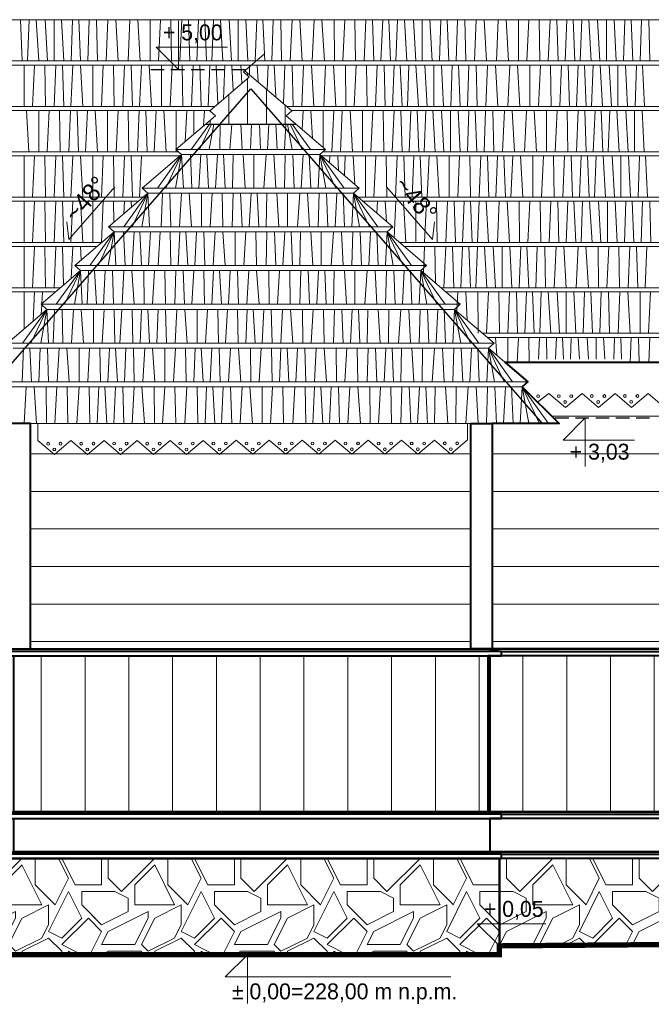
# Model space of a CAD drawing. Header units: centimetres. Extents: x 148485 to 162129, y -6573 to -2118.
# Tile 124 of 167: x 154247 to 154604, y -6251 to -5694. Entities that reach past the tile are written whole.
import ezdxf
from ezdxf.enums import TextEntityAlignment as Align

# ---------------------------------------------------------------- set-up
doc = ezdxf.new("R2010")
doc.units = ezdxf.units.CM
doc.header["$LTSCALE"] = 0.1
doc.linetypes.add('DASHEDX2', pattern=[38.1, 25.4, -12.7])
for name, color, linetype, lineweight in [('A_Opisy', 7, 'Continuous', 18), ('ELEWACJE - dach podziały', 34, 'Continuous', 15), ('ELEWACJE - gzymsy', 231, 'Continuous', 15), ('ELEWACJE - hacz dachówki', 251, 'Continuous', 9), ('ELEWACJE - ściany', 7, 'Continuous', 40), ('PODSTAWOWE - teren', 54, 'Continuous', 50)]:
    doc.layers.add(name, color=color, linetype=linetype, lineweight=lineweight)
for name, color, linetype in [('A_wymiary_zewn', 4, 'Continuous'), ('ozn_graficzne_PROKON', 5, 'Continuous'), ('widoki_przerywana_R&F', 4, 'DASHEDX2')]:
    doc.layers.add(name, color=color, linetype=linetype)
doc.styles.add('CG', font='FL Pismo Techniczne.ttf')
doc.styles.add('TECH', font='flptechn.ttf')
pattern_1 = [(0, (-713.396, 1605.56), (75, 75), [22.5, -52.5]), (0, (-668.396, 1613.06), (75, 75), [18.75, -56.25]), (0, (-672.146, 1616.81), (75, 75), [15, -60]), (0, (-694.646, 1635.56), (75, 75), [11.25, -11.25, 15, -37.5]), (0, (-694.646, 1639.31), (75, 75), [15, -3.75, 18.75, -37.5]), (0, (-728.396, 1654.31), (75, 75), [18.75, -56.25]), (0, (-657.146, 1658.06), (75, 75), [18.75, -56.25]), (90, (-728.396, 1620.56), (-75, 75), [11.25, -63.75]), (90, (-717.146, 1676.81), (-75, 75), [7.5, -67.5]), (90, (-713.396, 1605.56), (-75, 75), [11.25, -63.75]), (90, (-705.896, 1673.06), (-75, 75), [3.75, -71.25]), (90, (-702.146, 1643.06), (-75, 75), [11.25, -63.75]), (90, (-694.646, 1616.81), (-75, 75), [18.75, -56.25]), (90, (-687.146, 1669.31), (-75, 75), [11.25, -63.75]), (90, (-679.646, 1639.31), (-75, 75), [15, -60]), (90, (-675.896, 1639.31), (-75, 75), [15, -60]), (90, (-668.396, 1605.56), (-75, 75), [7.5, -67.5]), (90, (-657.146, 1616.81), (-75, 75), [18.75, -56.25]), (45, (-720.896, 1613.06), (0, 75), [31.8198, -74.246217]), (45, (-713.396, 1616.81), (0, 75), [15.9099, -90.156117]), (45, (-679.646, 1658.06), (0, 75), [21.213203, -84.852815]), (45, (-679.646, 1661.81), (0, 75), [15.9099, -90.156117]), (135, (-705.896, 1654.31), (-75, 2e-14), [5.303325, -100.762692]), (135, (-720.896, 1613.06), (-75, 2e-14), [10.606575, -95.459442]), (135, (-698.396, 1635.56), (-75, 2e-14), [10.606575, -95.459442]), (135, (-679.646, 1654.31), (-75, 2e-14), [10.606575, -95.459442]), (135, (-657.146, 1669.31), (-75, 2e-14), [15.9099, -90.156117]), (135, (-657.146, 1665.56), (-75, 2e-14), [10.606575, -95.459442]), (135, (-660.896, 1673.06), (-75, 2e-14), [10.606575, -95.459442]), (135, (-683.396, 1605.56), (-75, 2e-14), [15.9099, -90.156117]), (26.56505, (-660.896, 1650.562), (75, 3e-08), [8.385, -159.3201]), (26.56505, (-679.646, 1631.812), (75, 3e-08), [8.385, -159.3201]), (26.56505, (-705.896, 1654.312), (75, 3e-08), [16.77, -150.9351]), (26.56505, (-702.146, 1673.062), (75, 3e-08), [16.77, -150.9351]), (26.56505, (-702.146, 1654.312), (75, 3e-08), [16.77, -150.9351]), (26.56505, (-657.146, 1669.312), (75, 3e-08), [16.77, -150.9351]), (26.56505, (-728.396, 1631.812), (75, 3e-08), [25.15575, -142.54935]), (26.56505, (-728.396, 1635.562), (75, 3e-08), [25.15575, -142.54935]), (26.56505, (-728.396, 1665.562), (75, 3e-08), [25.15575, -142.54935]), (63.43495, (-690.896, 1661.812), (4e-09, 75), [8.385, -159.3201]), (63.43495, (-657.146, 1658.062), (4e-09, 75), [8.385, -100.625098, 16.77, -41.925]), (63.43495, (-664.646, 1650.562), (4e-09, 75), [16.77, -150.9351]), (63.43495, (-709.646, 1658.062), (4e-09, 75), [16.77, -150.9351]), (63.43495, (-713.396, 1658.062), (4e-09, 75), [16.77, -150.9351]), (63.43495, (-687.146, 1665.562), (4e-09, 75), [25.15575, -142.54935]), (116.56505, (-705.896, 1646.812), (-3e-08, 75), [8.385, -159.3201]), (116.56505, (-657.146, 1639.312), (-3e-08, 75), [8.385, -159.3201]), (116.56505, (-672.146, 1616.812), (-3e-08, 75), [16.77, -150.9351]), (116.56505, (-675.896, 1620.562), (-3e-08, 75), [16.77, -150.9351]), (116.56505, (-668.396, 1673.062), (-3e-08, 75), [16.77, -150.9351]), (116.56505, (-728.396, 1635.562), (-3e-08, 75), [16.77, -150.9351]), (116.56505, (-690.896, 1605.562), (-3e-08, 75), [25.15575, -142.54935]), (153.43495, (-664.646, 1650.562), (-75, 4e-09), [16.77, -150.9351]), (153.43495, (-660.896, 1646.812), (-75, 4e-09), [16.77, -150.9351]), (153.43495, (-717.146, 1609.312), (-75, 4e-09), [8.385, -159.3201]), (153.43495, (-694.646, 1639.312), (-75, 4e-09), [8.385, -159.3201]), (153.43495, (-679.646, 1661.812), (-75, 4e-09), [8.385, -159.3201])]
pattern_2 = [(90, (-5147.87, 0), (-24.7487373, 2e-15), [])]
pattern_3 = [(360, (-5147.87, 0), (5e-15, 21.2132034), [])]

msp = doc.modelspace()

# ---------------------------------------------------------------- hatches: boundary and pattern name
at = {"layer": 'ELEWACJE - hacz dachówki'}
h = msp.add_hatch(dxfattribs=at)
h.set_pattern_fill('JIS_WOOD', color=256, scale=15, angle=45)
h.set_pattern_definition([(90, (-5147.871, 0), (-10.6066017, 6e-16), [])])
h.paths.add_polyline_path([(154373.882, -5723.26), (154373.01, -5724.004), (154376.222, -5726.871), (154353.962, -5745.871), (154357.174, -5748.738), (154351.685, -5753.423), (154402.649, -5753.423), (154397.16, -5748.738), (154400.372, -5745.871)])
h = msp.add_hatch(dxfattribs=at)
h.set_pattern_fill('JIS_WOOD', color=256, scale=30, angle=315)
h.set_pattern_definition(pattern_3)
h.paths.add_polyline_path([(154513.633, -6049.86), (154758.044, -6049.86), (154758.044, -5925.718), (154856.044, -5925.718), (154856.044, -6049.86), (155143.167, -6049.86), (155143.167, -5904.801), (155133.831, -5912.73), (155124.497, -5904.826), (155115.161, -5912.756), (155105.826, -5904.851), (155096.491, -5912.781), (155087.156, -5904.877), (155077.821, -5912.806), (155068.486, -5904.902), (155059.15, -5912.832), (155049.816, -5904.927), (155040.48, -5912.857), (155031.145, -5904.953), (155021.81, -5912.882), (155012.475, -5904.978), (155003.14, -5912.908), (154993.805, -5905.003), (154984.469, -5912.933), (154975.135, -5905.029), (154965.799, -5912.958), (154956.464, -5905.054), (154947.129, -5912.984), (154937.794, -5905.079), (154928.459, -5913.009), (154919.124, -5905.105), (154909.789, -5913.034), (154900.454, -5905.13), (154891.118, -5913.06), (154881.784, -5905.155), (154872.448, -5913.085), (154863.113, -5905.18), (154853.778, -5913.11), (154844.443, -5905.206), (154835.108, -5913.136), (154825.773, -5905.231), (154816.437, -5913.161), (154807.103, -5905.256), (154797.767, -5913.186), (154788.432, -5905.282), (154779.097, -5913.211), (154769.762, -5905.307), (154760.427, -5913.237), (154751.092, -5905.332), (154741.757, -5913.262), (154732.422, -5905.358), (154723.086, -5913.287), (154713.752, -5905.383), (154704.416, -5913.313), (154695.081, -5905.408), (154685.746, -5913.338), (154676.411, -5905.434), (154667.076, -5913.363), (154657.741, -5905.459), (154648.405, -5913.389), (154639.071, -5905.484), (154629.735, -5913.414), (154620.4, -5905.51), (154611.065, -5913.439), (154601.73, -5905.535), (154592.395, -5913.465), (154583.06, -5905.56), (154573.724, -5913.49), (154564.39, -5905.586), (154555.054, -5913.515), (154545.719, -5905.611), (154539.251, -5910.467), (154551.474, -5922.56), (154513.633, -5922.56)])
h = msp.add_hatch(dxfattribs=at)
h.set_pattern_fill('JIS_WOOD', color=256, scale=30, angle=315)
h.set_pattern_definition(pattern_3)
h.paths.add_polyline_path([(154252.7, -5922.56), (154252.7, -6049.86), (154501.633, -6049.86), (154501.633, -5922.56)])
h = msp.add_hatch(dxfattribs=at)
h.set_pattern_fill('JIS_WOOD', color=256, scale=35, angle=45)
h.set_pattern_definition(pattern_2)
h.paths.add_polyline_path([(154511.133, -6053.68), (154243.2, -6053.68), (154243.2, -6141.86), (154511.133, -6141.86)])
h = msp.add_hatch(dxfattribs=at)
h.set_pattern_fill('JIS_WOOD', color=256, scale=35, angle=45)
h.set_pattern_definition(pattern_2)
h.paths.add_polyline_path([(155152.667, -6141.86), (155152.667, -6053.68), (154856.044, -6053.68), (154856.044, -6055.403), (154758.044, -6055.403), (154758.044, -6053.68), (154518.839, -6053.68), (154512.2, -6053.68), (154512.2, -6141.86)])
at = {"layer": 'ELEWACJE - hacz dachówki', "transparency": 33554687}
h = msp.add_hatch(dxfattribs=at)
h.set_pattern_fill('GRAVEL', color=256, scale=75, pattern_type=2)
h.set_pattern_definition(pattern_1)
h.paths.add_polyline_path([(154237.7, -6222.56), (154517.7, -6222.56), (154517.7, -6168.219), (154237.7, -6168.219)])
h = msp.add_hatch(dxfattribs=at)
h.set_pattern_fill('GRAVEL', color=256, scale=75, pattern_type=2)
h.set_pattern_definition(pattern_1)
h.paths.add_polyline_path([(154517.7, -6217.56), (155158.167, -6212.56), (155158.167, -6168.219), (154517.7, -6168.219)])

# ---------------------------------------------------------------- linework, layer by layer
at = {"layer": 'A_Opisy'}
for points in [[(154336.298, -5695.02), (154336.298, -5722.52), (154323.798, -5710.02), (154364.074, -5710.02)], [(154566.236, -5946.861), (154566.236, -5919.361), (154553.736, -5931.861), (154594.012, -5931.861)], [(154517.7, -6190.06), (154517.7, -6217.56), (154505.2, -6205.06), (154543.945, -6205.06)], [(154375.309, -6250.06), (154375.309, -6222.56), (154362.809, -6235.06), (154490.309, -6235.06)]]:
    msp.add_lwpolyline(points, dxfattribs=at)
at = {"layer": 'A_wymiary_zewn'}
msp.add_line((154351.685, -5753.423), (154402.649, -5753.423), dxfattribs=at)
at = {"layer": 'Defpoints'}
msp.add_lwpolyline([(154212.436, -5922.56), (154377.167, -5733.451), (154541.931, -5922.56)], dxfattribs=at)
at = {"layer": 'ELEWACJE - dach podziały'}
for points in [[(154384.773, -5713.964), (154384.773, -5713.964), (154373.01, -5724.004), (154376.222, -5726.871), (154376.222, -5726.871), (154353.962, -5745.871), (154357.174, -5748.738), (154357.174, -5748.738), (154334.914, -5767.739), (154338.126, -5770.605), (154315.866, -5789.606), (154319.078, -5792.472), (154296.818, -5811.473), (154300.03, -5814.339), (154277.77, -5833.34), (154280.982, -5836.206), (154258.721, -5855.207), (154261.933, -5858.073), (154239.673, -5877.074)], [(154205.667, -5717.795), (155142.973, -5717.795)], [(154202.86, -5922.56), (154551.474, -5922.56), (154530.497, -5901.807), (154533.71, -5898.941), (154511.449, -5879.94), (154514.661, -5877.074), (154492.401, -5858.073), (154495.613, -5855.207), (154473.353, -5836.206), (154476.565, -5833.34), (154454.305, -5814.339), (154457.517, -5811.473), (154435.257, -5792.472), (154438.469, -5789.606), (154416.209, -5770.605), (154419.421, -5767.739), (154397.16, -5748.738), (154397.16, -5748.738), (154400.372, -5745.871), (154373.882, -5723.26)], [(154205.667, -5743.404), (154356.853, -5743.404)], [(154397.481, -5743.404), (155152.419, -5743.404)], [(154205.667, -5769.054), (154336.388, -5769.054)], [(154334.914, -5767.739), (154419.421, -5767.739)], [(154417.946, -5769.054), (155158.747, -5769.054)], [(154205.667, -5794.664), (154316.509, -5794.664)], [(154315.866, -5789.606), (154438.469, -5789.606)], [(154437.825, -5794.664), (155171.287, -5794.664)], [(154296.818, -5811.473), (154457.517, -5811.473)], [(154205.667, -5820.319), (154293.024, -5820.319)], [(154461.31, -5820.319), (155184.984, -5820.319)], [(154277.77, -5833.34), (154476.565, -5833.34)], [(154205.667, -5845.929), (154269.591, -5845.929)], [(154484.744, -5845.929), (155197.211, -5845.929)], [(154258.721, -5855.207), (154495.613, -5855.207)], [(154508.229, -5871.583), (155208.335, -5871.583)], [(154239.673, -5877.074), (154514.661, -5877.074)], [(154520.963, -5888.06), (155214.467, -5888.06)], [(154220.625, -5898.941), (154533.71, -5898.941)]]:
    msp.add_lwpolyline(points, dxfattribs=at)
at = {"layer": 'ELEWACJE - gzymsy'}
msp.add_lwpolyline([(154611.065, -5913.439), (154601.73, -5905.535), (154592.395, -5913.465), (154583.06, -5905.56), (154573.724, -5913.49), (154564.39, -5905.586), (154555.054, -5913.515), (154545.719, -5905.611), (154539.251, -5910.467), (154530.497, -5901.807), (154533.71, -5898.941), (154520.963, -5888.06), (155143.167, -5888.06)], dxfattribs=at)
msp.add_lwpolyline([(154499.633, -5922.56), (154256.92, -5922.56), (154256.92, -5932.177), (154256.92, -5932.177), (154266.255, -5940.082), (154275.59, -5932.152), (154284.925, -5940.056), (154294.261, -5932.127), (154303.595, -5940.031), (154312.931, -5932.101), (154322.266, -5940.006), (154331.601, -5932.076), (154340.936, -5939.98), (154350.271, -5932.051), (154359.606, -5939.955), (154368.941, -5932.025), (154378.276, -5939.93), (154387.612, -5932), (154396.946, -5939.904), (154406.282, -5931.975), (154415.617, -5939.879), (154424.952, -5931.949), (154434.287, -5939.854), (154443.622, -5931.924), (154452.957, -5939.828), (154462.293, -5931.899), (154471.627, -5939.803), (154480.963, -5931.873), (154490.298, -5939.778), (154499.633, -5931.848)], close=True, dxfattribs=at)
for centre in [(154539.658, -5907.081), (154551.292, -5907.055), (154554.81, -5910.393), (154558.328, -5907.056), (154569.962, -5907.03), (154573.48, -5910.367), (154576.998, -5907.03), (154588.633, -5907.005), (154592.151, -5910.342), (154595.669, -5907.005), (154262.648, -5933.948), (154269.684, -5933.948), (154281.318, -5933.923), (154288.354, -5933.923), (154299.989, -5933.897), (154307.025, -5933.898), (154318.681, -5933.898), (154325.717, -5933.898), (154337.351, -5933.873), (154344.387, -5933.873), (154356.044, -5933.874), (154363.08, -5933.874), (154374.714, -5933.848), (154381.75, -5933.849), (154393.384, -5933.823), (154400.42, -5933.823), (154412.077, -5933.824), (154419.113, -5933.824), (154430.747, -5933.799), (154437.783, -5933.799), (154449.439, -5933.799), (154456.475, -5933.8), (154468.11, -5933.774), (154475.146, -5933.774), (154486.78, -5933.749), (154493.816, -5933.749), (154266.166, -5937.285), (154284.836, -5937.26), (154284.836, -5937.26), (154303.507, -5937.235), (154303.507, -5937.235), (154322.199, -5937.236), (154340.869, -5937.21), (154340.869, -5937.21), (154359.562, -5937.211), (154378.232, -5937.186), (154378.232, -5937.186), (154396.902, -5937.16), (154396.902, -5937.16), (154415.595, -5937.161), (154434.265, -5937.136), (154434.265, -5937.136), (154452.957, -5937.137), (154471.627, -5937.111), (154471.627, -5937.111), (154490.298, -5937.086), (154490.298, -5937.086)]:
    msp.add_circle(centre, 0.783, dxfattribs=at)
at = {"layer": 'ELEWACJE - hacz dachówki'}
for p, q in [((154248.046, -5717.795), (154247.083, -5694.466)), ((154251.106, -5717.795), (154251.98, -5694.466)), ((154257.325, -5717.795), (154255.942, -5694.466)), ((154262.306, -5717.795), (154260.995, -5694.466)), ((154265.991, -5717.795), (154265.991, -5694.466)), ((154271.469, -5717.795), (154270.304, -5694.466)), ((154275.647, -5717.795), (154276.448, -5694.466)), ((154280.97, -5717.795), (154279.951, -5694.466)), ((154285.848, -5694.466), (154285.021, -5717.795)), ((154290.014, -5694.466), (154290.564, -5717.795)), ((154296.451, -5694.466), (154295.423, -5717.795)), ((154300.889, -5694.466), (154302.234, -5717.795)), ((154308.91, -5694.466), (154307.882, -5717.795)), ((154313.348, -5694.466), (154314.693, -5717.795)), ((154320.255, -5694.466), (154320.341, -5717.795)), ((154326.227, -5694.466), (154325.113, -5717.795)), ((154332.011, -5694.466), (154332.378, -5717.795)), ((154337.188, -5717.795), (154338.151, -5694.466)), ((154342.674, -5717.795), (154341.994, -5694.466)), ((154346.707, -5717.795), (154347.67, -5694.466)), ((154352.118, -5717.795), (154351.155, -5694.466)), ((154355.178, -5717.795), (154356.052, -5694.466)), ((154361.397, -5717.795), (154360.014, -5694.466)), ((154366.378, -5717.795), (154365.067, -5694.466)), ((154370.063, -5717.795), (154370.063, -5694.466)), ((154375.541, -5717.795), (154374.376, -5694.466)), ((154379.72, -5717.795), (154380.52, -5694.466)), ((154385.042, -5717.795), (154384.023, -5694.466)), ((154389.92, -5694.466), (154389.094, -5717.795)), ((154394.086, -5694.466), (154394.637, -5717.795)), ((154400.523, -5694.466), (154399.495, -5717.795)), ((154404.961, -5694.466), (154406.306, -5717.795)), ((154412.982, -5694.466), (154411.954, -5717.795)), ((154417.42, -5694.466), (154418.765, -5717.795)), ((154424.327, -5694.466), (154424.413, -5717.795)), ((154430.3, -5694.466), (154429.185, -5717.795)), ((154436.083, -5694.466), (154436.45, -5717.795)), ((154441.26, -5717.795), (154442.223, -5694.466)), ((154446.746, -5717.795), (154446.066, -5694.466)), ((154450.779, -5717.795), (154451.742, -5694.466)), ((154456.19, -5717.795), (154455.228, -5694.466)), ((154459.25, -5717.795), (154460.124, -5694.466)), ((154465.469, -5717.795), (154464.086, -5694.466)), ((154470.45, -5717.795), (154469.139, -5694.466)), ((154474.135, -5717.795), (154474.135, -5694.466)), ((154479.613, -5717.795), (154478.448, -5694.466)), ((154483.792, -5717.795), (154484.593, -5694.466)), ((154489.115, -5717.795), (154488.095, -5694.466)), ((154493.992, -5694.466), (154493.166, -5717.795)), ((154498.159, -5694.466), (154498.709, -5717.795)), ((154504.595, -5694.466), (154503.567, -5717.795)), ((154509.033, -5694.466), (154510.378, -5717.795)), ((154517.054, -5694.466), (154516.026, -5717.795)), ((154521.492, -5694.466), (154522.837, -5717.795)), ((154528.399, -5694.466), (154528.485, -5717.795)), ((154534.372, -5694.466), (154533.257, -5717.795)), ((154540.156, -5694.466), (154540.522, -5717.795)), ((154545.332, -5717.795), (154546.295, -5694.466)), ((154550.818, -5717.795), (154550.138, -5694.466)), ((154554.851, -5717.795), (154555.814, -5694.466)), ((154560.263, -5717.795), (154559.3, -5694.466)), ((154563.323, -5717.795), (154564.196, -5694.466)), ((154569.541, -5717.795), (154568.158, -5694.466)), ((154574.522, -5717.795), (154573.212, -5694.466)), ((154578.208, -5717.795), (154578.208, -5694.466)), ((154583.685, -5717.795), (154582.52, -5694.466)), ((154587.864, -5717.795), (154588.665, -5694.466)), ((154593.187, -5717.795), (154592.168, -5694.466)), ((154598.064, -5694.466), (154597.238, -5717.795)), ((154602.231, -5694.466), (154602.781, -5717.795)), ((154249.068, -5720.074), (154249.155, -5743.404)), ((154255.041, -5720.074), (154253.926, -5743.404)), ((154260.825, -5720.074), (154261.192, -5743.404)), ((154266.002, -5743.404), (154266.965, -5720.074)), ((154271.488, -5743.404), (154270.808, -5720.074)), ((154276.548, -5720.074), (154275.52, -5743.404)), ((154280.986, -5720.074), (154282.331, -5743.404)), ((154287.893, -5720.074), (154287.979, -5743.404)), ((154293.866, -5720.074), (154292.751, -5743.404)), ((154299.65, -5720.074), (154300.016, -5743.404)), ((154304.826, -5743.404), (154305.789, -5720.074)), ((154310.312, -5743.404), (154309.632, -5720.074)), ((154315.373, -5720.074), (154314.345, -5743.404)), ((154319.811, -5720.074), (154321.156, -5743.404)), ((154326.718, -5720.074), (154326.804, -5743.404)), ((154332.69, -5720.074), (154331.575, -5743.404)), ((154338.474, -5720.074), (154338.841, -5743.404)), ((154343.651, -5743.404), (154344.614, -5720.074)), ((154349.137, -5743.404), (154348.457, -5720.074)), ((154353.169, -5743.404), (154354.133, -5720.074)), ((154358.522, -5741.979), (154357.618, -5720.074)), ((154361.799, -5739.182), (154362.515, -5720.074)), ((154367.33, -5734.461), (154366.477, -5720.074)), ((154372.109, -5730.382), (154371.53, -5720.074)), ((154376.526, -5725.517), (154376.526, -5720.074)), ((154381.315, -5729.605), (154380.839, -5720.074)), ((154386.504, -5734.034), (154386.983, -5720.074)), ((154391.274, -5738.105), (154390.486, -5720.074)), ((154396.383, -5720.074), (154395.613, -5741.809)), ((154400.549, -5720.074), (154401.1, -5743.404)), ((154406.986, -5720.074), (154405.958, -5743.404)), ((154411.424, -5720.074), (154412.769, -5743.404)), ((154419.445, -5720.074), (154418.417, -5743.404)), ((154423.883, -5720.074), (154425.228, -5743.404)), ((154430.79, -5720.074), (154430.876, -5743.404)), ((154436.763, -5720.074), (154435.648, -5743.404)), ((154442.546, -5720.074), (154442.913, -5743.404)), ((154447.723, -5743.404), (154448.686, -5720.074)), ((154453.209, -5743.404), (154452.529, -5720.074)), ((154457.242, -5743.404), (154458.205, -5720.074)), ((154462.653, -5743.404), (154461.691, -5720.074)), ((154465.713, -5743.404), (154466.587, -5720.074)), ((154471.932, -5743.404), (154470.549, -5720.074)), ((154476.913, -5743.404), (154475.602, -5720.074)), ((154480.598, -5743.404), (154480.598, -5720.074)), ((154486.076, -5743.404), (154484.911, -5720.074)), ((154490.255, -5743.404), (154491.056, -5720.074)), ((154495.578, -5743.404), (154494.558, -5720.074)), ((154500.455, -5720.074), (154499.629, -5743.404)), ((154504.622, -5720.074), (154505.172, -5743.404)), ((154511.058, -5720.074), (154510.03, -5743.404)), ((154515.496, -5720.074), (154516.841, -5743.404)), ((154523.517, -5720.074), (154522.489, -5743.404)), ((154527.955, -5720.074), (154529.3, -5743.404)), ((154534.862, -5720.074), (154534.948, -5743.404)), ((154540.835, -5720.074), (154539.72, -5743.404)), ((154546.619, -5720.074), (154546.985, -5743.404)), ((154551.795, -5743.404), (154552.758, -5720.074)), ((154557.281, -5743.404), (154556.601, -5720.074)), ((154561.314, -5743.404), (154562.277, -5720.074)), ((154566.726, -5743.404), (154565.763, -5720.074)), ((154569.785, -5743.404), (154570.659, -5720.074)), ((154576.004, -5743.404), (154574.621, -5720.074)), ((154580.985, -5743.404), (154579.674, -5720.074)), ((154584.67, -5743.404), (154584.67, -5720.074)), ((154590.148, -5743.404), (154588.983, -5720.074)), ((154594.327, -5743.404), (154595.128, -5720.074)), ((154599.65, -5743.404), (154598.63, -5720.074)), ((154250.455, -5745.683), (154251.8, -5769.012)), ((154257.362, -5745.683), (154257.448, -5769.012)), ((154263.335, -5745.683), (154262.22, -5769.012)), ((154269.119, -5745.683), (154269.485, -5769.012)), ((154274.295, -5769.012), (154275.258, -5745.683)), ((154279.781, -5769.012), (154279.101, -5745.683)), ((154284.842, -5745.683), (154283.814, -5769.012)), ((154289.28, -5745.683), (154290.625, -5769.012)), ((154296.187, -5745.683), (154296.273, -5769.012)), ((154302.159, -5745.683), (154301.044, -5769.012)), ((154307.943, -5745.683), (154308.31, -5769.012)), ((154313.12, -5769.012), (154314.083, -5745.683)), ((154318.606, -5769.012), (154317.926, -5745.683)), ((154323.666, -5745.683), (154322.638, -5769.012)), ((154328.104, -5745.683), (154329.449, -5769.012)), ((154335.011, -5745.683), (154335.097, -5769.012)), ((154340.984, -5745.683), (154340.143, -5763.275)), ((154345.006, -5745.683), (154345.055, -5759.082)), ((154350.979, -5745.683), (154350.563, -5754.381)), ((154406.737, -5745.725), (154406.262, -5756.507)), ((154411.175, -5745.725), (154412.083, -5761.475)), ((154418.082, -5745.725), (154418.159, -5766.662)), ((154424.055, -5745.725), (154422.94, -5769.054)), ((154428.89, -5745.725), (154427.862, -5769.054)), ((154433.328, -5745.725), (154434.673, -5769.054)), ((154440.235, -5745.725), (154440.321, -5769.054)), ((154446.207, -5745.725), (154445.093, -5769.054)), ((154451.991, -5745.725), (154452.358, -5769.054)), ((154457.168, -5769.054), (154458.131, -5745.725)), ((154462.654, -5769.054), (154461.974, -5745.725)), ((154466.687, -5769.054), (154467.65, -5745.725)), ((154472.098, -5769.054), (154471.136, -5745.725)), ((154475.158, -5769.054), (154476.032, -5745.725)), ((154481.377, -5769.054), (154479.994, -5745.725)), ((154486.358, -5769.054), (154485.047, -5745.725)), ((154490.043, -5769.054), (154490.043, -5745.725)), ((154495.521, -5769.054), (154494.356, -5745.725)), ((154499.7, -5769.054), (154500.5, -5745.725)), ((154505.022, -5769.054), (154504.003, -5745.725)), ((154509.9, -5745.725), (154509.074, -5769.054)), ((154514.066, -5745.725), (154514.617, -5769.054)), ((154520.503, -5745.725), (154519.475, -5769.054)), ((154524.941, -5745.725), (154526.286, -5769.054)), ((154532.962, -5745.725), (154531.934, -5769.054)), ((154537.4, -5745.725), (154538.745, -5769.054)), ((154544.307, -5745.725), (154544.393, -5769.054)), ((154550.28, -5745.725), (154549.165, -5769.054)), ((154556.063, -5745.725), (154556.43, -5769.054)), ((154561.24, -5769.054), (154562.203, -5745.725)), ((154566.726, -5769.054), (154566.046, -5745.725)), ((154570.759, -5769.054), (154571.722, -5745.725)), ((154576.171, -5769.054), (154575.208, -5745.725)), ((154579.23, -5769.054), (154580.104, -5745.725)), ((154585.449, -5769.054), (154584.066, -5745.725)), ((154590.43, -5769.054), (154589.119, -5745.725)), ((154594.115, -5769.054), (154594.115, -5745.725)), ((154599.593, -5769.054), (154598.428, -5745.725)), ((154359.859, -5753.423), (154359.794, -5767.739)), ((154366.456, -5753.423), (154365.443, -5767.739)), ((154371.479, -5753.423), (154372.253, -5767.739)), ((154377.526, -5753.423), (154377.112, -5767.739)), ((154382.033, -5753.423), (154382.655, -5767.739)), ((154386.706, -5767.739), (154387.474, -5753.423)), ((154392.029, -5767.739), (154391.426, -5753.423)), ((154396.208, -5767.739), (154396.925, -5753.423)), ((154249.068, -5771.334), (154249.155, -5794.663)), ((154255.041, -5771.334), (154253.926, -5794.663)), ((154260.825, -5771.334), (154261.192, -5794.663)), ((154266.002, -5794.663), (154266.965, -5771.334)), ((154271.488, -5794.663), (154270.808, -5771.334)), ((154276.548, -5771.334), (154275.52, -5794.663)), ((154280.986, -5771.334), (154282.331, -5794.663)), ((154287.893, -5771.334), (154287.979, -5794.663)), ((154293.866, -5771.334), (154292.751, -5794.663)), ((154299.65, -5771.334), (154300.016, -5794.663)), ((154304.826, -5794.663), (154305.789, -5771.334)), ((154310.312, -5794.663), (154309.632, -5771.334)), ((154315.373, -5771.334), (154314.345, -5794.663)), ((154339.079, -5789.606), (154338.126, -5770.605)), ((154343.053, -5770.605), (154343.879, -5789.606)), ((154347.93, -5789.606), (154348.949, -5770.605)), ((154352.426, -5770.605), (154353.253, -5789.606)), ((154357.304, -5789.606), (154358.323, -5770.605)), ((154362.627, -5789.606), (154361.826, -5770.605)), ((154367.172, -5770.605), (154366.805, -5789.606)), ((154372.956, -5770.605), (154374.071, -5789.606)), ((154378.929, -5770.605), (154378.843, -5789.606)), ((154385.836, -5770.605), (154384.491, -5789.606)), ((154390.274, -5770.605), (154391.301, -5789.606)), ((154396.71, -5770.605), (154396.16, -5789.606)), ((154400.877, -5770.605), (154401.703, -5789.606)), ((154405.754, -5789.606), (154406.773, -5770.605)), ((154411.077, -5789.606), (154410.276, -5770.605)), ((154415.256, -5789.606), (154416.209, -5770.605)), ((154418.167, -5768.857), (154418.168, -5769.054)), ((154421.924, -5771.467), (154421.754, -5775.338)), ((154426.362, -5771.467), (154426.836, -5779.676)), ((154430.618, -5771.467), (154430.132, -5782.49)), ((154435.056, -5771.467), (154435.979, -5787.481)), ((154441.963, -5771.467), (154442.049, -5794.796)), ((154447.936, -5771.467), (154446.821, -5794.796)), ((154453.72, -5771.467), (154454.086, -5794.796)), ((154458.896, -5794.796), (154459.859, -5771.467)), ((154464.382, -5794.796), (154463.702, -5771.467)), ((154468.415, -5794.796), (154469.378, -5771.467)), ((154473.827, -5794.796), (154472.864, -5771.467)), ((154477.916, -5771.423), (154476.888, -5794.752)), ((154482.354, -5771.423), (154483.699, -5794.752)), ((154489.261, -5771.423), (154489.347, -5794.752)), ((154495.234, -5771.423), (154494.119, -5794.752)), ((154501.017, -5771.423), (154501.384, -5794.752)), ((154506.194, -5794.752), (154507.157, -5771.423)), ((154511.68, -5794.752), (154511, -5771.423)), ((154515.713, -5794.752), (154516.676, -5771.423)), ((154521.125, -5794.752), (154520.162, -5771.423)), ((154525.214, -5771.379), (154524.186, -5794.708)), ((154529.652, -5771.379), (154530.997, -5794.708)), ((154536.559, -5771.379), (154536.645, -5794.708)), ((154542.532, -5771.379), (154541.417, -5794.708)), ((154548.315, -5771.379), (154548.682, -5794.708)), ((154553.492, -5794.708), (154554.455, -5771.379)), ((154558.978, -5794.708), (154558.298, -5771.379)), ((154563.011, -5794.708), (154563.974, -5771.379)), ((154568.422, -5794.708), (154567.46, -5771.379)), ((154571.482, -5794.708), (154572.356, -5771.379)), ((154577.701, -5794.708), (154576.318, -5771.379)), ((154582.682, -5794.708), (154581.371, -5771.379)), ((154586.367, -5794.708), (154586.367, -5771.379)), ((154591.845, -5794.708), (154590.68, -5771.379)), ((154596.024, -5794.708), (154596.825, -5771.379)), ((154601.347, -5794.708), (154600.327, -5771.379)), ((154320.03, -5811.473), (154319.078, -5792.472)), ((154327.376, -5792.472), (154326.55, -5811.473)), ((154331.542, -5792.472), (154332.093, -5811.473)), ((154337.979, -5792.472), (154336.951, -5811.473)), ((154342.417, -5792.472), (154343.762, -5811.473)), ((154349.324, -5792.472), (154349.41, -5811.473)), ((154355.297, -5792.472), (154354.182, -5811.473)), ((154361.081, -5792.472), (154361.447, -5811.473)), ((154367.308, -5792.472), (154366.758, -5811.473)), ((154371.475, -5792.472), (154372.301, -5811.473)), ((154376.352, -5811.473), (154377.371, -5792.472)), ((154381.675, -5811.473), (154380.874, -5792.472)), ((154386.22, -5792.472), (154385.854, -5811.473)), ((154392.004, -5792.472), (154393.119, -5811.473)), ((154397.977, -5792.472), (154397.891, -5811.473)), ((154404.884, -5792.472), (154403.539, -5811.473)), ((154409.322, -5792.472), (154410.35, -5811.473)), ((154415.758, -5792.472), (154415.208, -5811.473)), ((154419.925, -5792.472), (154420.751, -5811.473)), ((154424.802, -5811.473), (154425.822, -5792.472)), ((154430.125, -5811.473), (154429.324, -5792.472)), ((154434.304, -5811.473), (154435.257, -5792.472)), ((154249.068, -5796.944), (154249.155, -5820.273)), ((154255.041, -5796.944), (154253.926, -5820.273)), ((154260.825, -5796.944), (154261.192, -5820.273)), ((154266.002, -5820.273), (154266.965, -5796.944)), ((154271.488, -5820.273), (154270.808, -5796.944)), ((154276.548, -5796.944), (154275.52, -5820.273)), ((154280.986, -5796.944), (154282.331, -5820.273)), ((154287.893, -5796.944), (154287.979, -5820.273)), ((154293.866, -5796.944), (154292.751, -5820.273)), ((154299.65, -5796.944), (154299.837, -5808.895)), ((154305.495, -5804.066), (154305.789, -5796.944)), ((154309.735, -5800.447), (154309.632, -5796.944)), ((154448.789, -5796.99), (154448.49, -5803.768)), ((154453.227, -5796.99), (154453.883, -5808.371)), ((154459.093, -5796.99), (154458.183, -5817.649)), ((154463.531, -5796.99), (154464.876, -5820.319)), ((154470.438, -5796.99), (154470.524, -5820.319)), ((154476.41, -5796.99), (154475.295, -5820.319)), ((154482.194, -5796.99), (154482.561, -5820.319)), ((154487.371, -5820.319), (154488.334, -5796.99)), ((154492.857, -5820.319), (154492.177, -5796.99)), ((154496.89, -5820.319), (154497.853, -5796.99)), ((154502.301, -5820.319), (154501.338, -5796.99)), ((154505.361, -5820.319), (154506.235, -5796.99)), ((154511.58, -5820.319), (154510.197, -5796.99)), ((154517.588, -5796.99), (154516.561, -5820.319)), ((154522.027, -5796.99), (154523.371, -5820.319)), ((154528.933, -5796.99), (154529.02, -5820.319)), ((154534.906, -5796.99), (154533.791, -5820.319)), ((154540.69, -5796.99), (154541.057, -5820.319)), ((154545.866, -5820.319), (154546.83, -5796.99)), ((154551.353, -5820.319), (154550.673, -5796.99)), ((154555.385, -5820.319), (154556.348, -5796.99)), ((154560.797, -5820.319), (154559.834, -5796.99)), ((154563.857, -5820.319), (154564.731, -5796.99)), ((154570.076, -5820.319), (154568.693, -5796.99)), ((154575.056, -5820.319), (154573.746, -5796.99)), ((154578.742, -5820.319), (154578.742, -5796.99)), ((154584.219, -5820.319), (154583.055, -5796.99)), ((154588.398, -5820.319), (154589.199, -5796.99)), ((154593.721, -5820.319), (154592.702, -5796.99)), ((154598.598, -5796.99), (154597.772, -5820.319)), ((154602.765, -5796.99), (154603.315, -5820.319)), ((154300.982, -5833.34), (154300.03, -5814.339)), ((154305.306, -5814.339), (154306.132, -5833.34)), ((154310.183, -5833.34), (154311.203, -5814.339)), ((154314.579, -5814.339), (154315.406, -5833.34)), ((154319.457, -5833.34), (154320.476, -5814.339)), ((154325.894, -5814.339), (154324.78, -5833.34)), ((154331.678, -5814.339), (154332.045, -5833.34)), ((154336.224, -5833.34), (154337.025, -5814.339)), ((154341.547, -5833.34), (154340.527, -5814.339)), ((154346.424, -5814.339), (154345.598, -5833.34)), ((154350.591, -5814.339), (154351.141, -5833.34)), ((154357.027, -5814.339), (154355.999, -5833.34)), ((154361.465, -5814.339), (154362.81, -5833.34)), ((154368.372, -5814.339), (154368.458, -5833.34)), ((154374.345, -5814.339), (154373.23, -5833.34)), ((154380.129, -5814.339), (154380.495, -5833.34)), ((154386.356, -5814.339), (154385.806, -5833.34)), ((154390.523, -5814.339), (154391.349, -5833.34)), ((154395.4, -5833.34), (154396.419, -5814.339)), ((154400.723, -5833.34), (154399.922, -5814.339)), ((154405.268, -5814.339), (154404.902, -5833.34)), ((154411.052, -5814.339), (154412.167, -5833.34)), ((154417.025, -5814.339), (154416.939, -5833.34)), ((154423.932, -5814.339), (154422.587, -5833.34)), ((154428.37, -5814.339), (154429.398, -5833.34)), ((154434.807, -5814.339), (154434.256, -5833.34)), ((154438.973, -5814.339), (154439.799, -5833.34)), ((154443.851, -5833.34), (154444.87, -5814.339)), ((154449.173, -5833.34), (154448.373, -5814.339)), ((154453.352, -5833.34), (154454.305, -5814.339)), ((154249.068, -5822.598), (154249.155, -5845.927)), ((154255.041, -5822.598), (154253.926, -5845.927)), ((154260.825, -5822.598), (154261.192, -5845.927)), ((154266.002, -5845.927), (154266.965, -5822.598)), ((154271.442, -5844.349), (154270.808, -5822.598)), ((154276.548, -5822.598), (154275.752, -5840.67)), ((154280.986, -5822.598), (154281.425, -5830.219)), ((154475.421, -5822.6), (154474.715, -5837.369)), ((154481.205, -5822.6), (154481.529, -5843.185)), ((154486.382, -5845.929), (154487.345, -5822.6)), ((154491.868, -5845.929), (154491.188, -5822.6)), ((154495.9, -5845.929), (154496.863, -5822.6)), ((154501.312, -5845.929), (154500.349, -5822.6)), ((154504.372, -5845.929), (154505.246, -5822.6)), ((154510.591, -5845.929), (154509.208, -5822.6)), ((154515.572, -5845.929), (154514.261, -5822.6)), ((154519.257, -5845.929), (154519.257, -5822.6)), ((154524.734, -5845.929), (154523.57, -5822.6)), ((154528.913, -5845.929), (154529.714, -5822.6)), ((154534.236, -5845.929), (154533.217, -5822.6)), ((154539.114, -5822.6), (154538.287, -5845.929)), ((154543.28, -5822.6), (154543.83, -5845.929)), ((154549.717, -5822.6), (154548.689, -5845.929)), ((154554.155, -5822.6), (154555.5, -5845.929)), ((154562.176, -5822.6), (154561.148, -5845.929)), ((154566.614, -5822.6), (154567.959, -5845.929)), ((154573.521, -5822.6), (154573.607, -5845.929)), ((154579.493, -5822.6), (154578.378, -5845.929)), ((154585.277, -5822.6), (154585.644, -5845.929)), ((154590.454, -5845.929), (154591.417, -5822.6)), ((154595.94, -5845.929), (154595.26, -5822.6)), ((154599.973, -5845.929), (154600.936, -5822.6)), ((154281.934, -5855.207), (154280.982, -5836.206)), ((154284.651, -5855.207), (154285.452, -5836.206)), ((154289.974, -5855.207), (154288.955, -5836.206)), ((154294.852, -5836.206), (154294.025, -5855.207)), ((154299.018, -5836.206), (154299.568, -5855.207)), ((154305.455, -5836.206), (154304.427, -5855.207)), ((154309.893, -5836.206), (154311.238, -5855.207)), ((154316.8, -5836.206), (154316.886, -5855.207)), ((154322.773, -5836.206), (154321.658, -5855.207)), ((154328.556, -5836.206), (154328.923, -5855.207)), ((154334.784, -5836.206), (154334.233, -5855.207)), ((154338.95, -5836.206), (154339.777, -5855.207)), ((154344.943, -5836.206), (154343.828, -5855.207)), ((154350.726, -5836.206), (154351.093, -5855.207)), ((154355.272, -5855.207), (154356.073, -5836.206)), ((154360.595, -5855.207), (154359.576, -5836.206)), ((154365.472, -5836.206), (154364.646, -5855.207)), ((154369.639, -5836.206), (154370.189, -5855.207)), ((154376.075, -5836.206), (154375.048, -5855.207)), ((154380.514, -5836.206), (154381.858, -5855.207)), ((154387.42, -5836.206), (154387.507, -5855.207)), ((154393.393, -5836.206), (154392.278, -5855.207)), ((154399.177, -5836.206), (154399.544, -5855.207)), ((154405.404, -5836.206), (154404.854, -5855.207)), ((154409.571, -5836.206), (154410.397, -5855.207)), ((154414.448, -5855.207), (154415.467, -5836.206)), ((154419.771, -5855.207), (154418.97, -5836.206)), ((154424.317, -5836.206), (154423.95, -5855.207)), ((154430.1, -5836.206), (154431.215, -5855.207)), ((154436.073, -5836.206), (154435.987, -5855.207)), ((154442.98, -5836.206), (154441.635, -5855.207)), ((154447.418, -5836.206), (154448.446, -5855.207)), ((154453.855, -5836.206), (154453.305, -5855.207)), ((154458.021, -5836.206), (154458.848, -5855.207)), ((154462.899, -5855.207), (154463.918, -5836.206)), ((154468.221, -5855.207), (154467.421, -5836.206)), ((154472.4, -5855.207), (154473.353, -5836.206)), ((154249.068, -5848.208), (154249.145, -5868.989)), ((154255.041, -5848.208), (154254.257, -5864.626)), ((154259.428, -5848.208), (154259.109, -5854.876)), ((154494.199, -5848.254), (154493.717, -5859.196)), ((154498.637, -5848.254), (154499.555, -5864.179)), ((154505.544, -5848.254), (154505.63, -5871.583)), ((154511.516, -5848.254), (154510.402, -5871.583)), ((154517.3, -5848.254), (154517.667, -5871.583)), ((154522.477, -5871.583), (154523.44, -5848.254)), ((154527.963, -5871.583), (154527.283, -5848.254)), ((154531.996, -5871.583), (154532.959, -5848.254)), ((154537.407, -5871.583), (154536.444, -5848.254)), ((154540.467, -5871.583), (154541.341, -5848.254)), ((154546.686, -5871.583), (154545.303, -5848.254)), ((154551.667, -5871.583), (154550.356, -5848.254)), ((154555.352, -5871.583), (154555.352, -5848.254)), ((154560.83, -5871.583), (154559.665, -5848.254)), ((154565.009, -5871.583), (154565.809, -5848.254)), ((154570.331, -5871.583), (154569.312, -5848.254)), ((154575.209, -5848.254), (154574.383, -5871.583)), ((154579.375, -5848.254), (154579.926, -5871.583)), ((154585.812, -5848.254), (154584.784, -5871.583)), ((154590.25, -5848.254), (154591.595, -5871.583)), ((154597.157, -5848.254), (154597.243, -5871.583)), ((154603.13, -5848.254), (154602.015, -5871.583)), ((154259.078, -5855.525), (154258.83, -5860.723)), ((154262.886, -5877.074), (154261.933, -5858.073)), ((154266.344, -5858.073), (154265.517, -5877.074)), ((154270.51, -5858.073), (154271.061, -5877.074)), ((154276.947, -5858.073), (154275.919, -5877.074)), ((154281.385, -5858.073), (154282.73, -5877.074)), ((154288.292, -5858.073), (154288.378, -5877.074)), ((154294.265, -5858.073), (154293.15, -5877.074)), ((154300.048, -5858.073), (154300.415, -5877.074)), ((154304.359, -5858.073), (154303.244, -5877.074)), ((154310.143, -5858.073), (154310.509, -5877.074)), ((154314.688, -5877.074), (154315.489, -5858.073)), ((154320.011, -5877.074), (154318.992, -5858.073)), ((154324.888, -5858.073), (154324.062, -5877.074)), ((154329.055, -5858.073), (154329.605, -5877.074)), ((154335.491, -5858.073), (154334.464, -5877.074)), ((154339.93, -5858.073), (154341.274, -5877.074)), ((154346.836, -5858.073), (154346.923, -5877.074)), ((154352.809, -5858.073), (154351.694, -5877.074)), ((154358.593, -5858.073), (154358.96, -5877.074)), ((154363.991, -5858.073), (154362.876, -5877.074)), ((154369.775, -5858.073), (154370.141, -5877.074)), ((154374.32, -5877.074), (154375.121, -5858.073)), ((154379.643, -5877.074), (154378.624, -5858.073)), ((154384.52, -5858.073), (154383.694, -5877.074)), ((154388.687, -5858.073), (154389.237, -5877.074)), ((154395.123, -5858.073), (154394.096, -5877.074)), ((154399.562, -5858.073), (154400.906, -5877.074)), ((154406.469, -5858.073), (154406.555, -5877.074)), ((154412.441, -5858.073), (154411.326, -5877.074)), ((154418.225, -5858.073), (154418.592, -5877.074)), ((154424.452, -5858.073), (154423.902, -5877.074)), ((154428.619, -5858.073), (154429.445, -5877.074)), ((154433.496, -5877.074), (154434.516, -5858.073)), ((154438.819, -5877.074), (154438.018, -5858.073)), ((154443.365, -5858.073), (154442.998, -5877.074)), ((154449.149, -5858.073), (154450.263, -5877.074)), ((154455.121, -5858.073), (154455.035, -5877.074)), ((154462.028, -5858.073), (154460.683, -5877.074)), ((154466.466, -5858.073), (154467.494, -5877.074)), ((154472.903, -5858.073), (154472.353, -5877.074)), ((154477.07, -5858.073), (154477.896, -5877.074)), ((154481.947, -5877.074), (154482.966, -5858.073)), ((154487.27, -5877.074), (154486.469, -5858.073)), ((154491.449, -5877.074), (154492.401, -5858.073)), ((154515.575, -5873.908), (154516.155, -5883.957)), ((154522.482, -5873.908), (154522.535, -5888.06)), ((154528.455, -5873.908), (154527.779, -5888.06)), ((154534.239, -5873.908), (154534.461, -5888.06)), ((154539.873, -5886.146), (154540.378, -5873.908)), ((154544.578, -5886.146), (154544.222, -5873.908)), ((154549.392, -5886.146), (154549.897, -5873.908)), ((154553.888, -5886.146), (154553.383, -5873.908)), ((154557.821, -5886.146), (154558.279, -5873.908)), ((154562.967, -5886.146), (154562.242, -5873.908)), ((154567.982, -5886.146), (154567.295, -5873.908)), ((154572.291, -5886.146), (154572.291, -5873.908)), ((154577.215, -5886.146), (154576.604, -5873.908)), ((154582.328, -5886.146), (154582.748, -5873.908)), ((154586.785, -5886.146), (154586.251, -5873.908)), ((154592.147, -5873.908), (154591.646, -5888.06)), ((154596.314, -5873.908), (154596.648, -5888.06)), ((154602.751, -5873.908), (154602.127, -5888.06)), ((154248.017, -5898.941), (154248.818, -5879.94)), ((154253.34, -5898.941), (154252.32, -5879.94)), ((154258.217, -5879.94), (154257.391, -5898.941)), ((154262.384, -5879.94), (154262.934, -5898.941)), ((154268.82, -5879.94), (154267.792, -5898.941)), ((154273.258, -5879.94), (154274.603, -5898.941)), ((154280.165, -5879.94), (154280.251, -5898.941)), ((154286.138, -5879.94), (154285.023, -5898.941)), ((154291.922, -5879.94), (154292.288, -5898.941)), ((154296.467, -5898.941), (154297.268, -5879.94)), ((154301.79, -5898.941), (154300.771, -5879.94)), ((154306.667, -5879.94), (154305.841, -5898.941)), ((154310.834, -5879.94), (154311.384, -5898.941)), ((154317.271, -5879.94), (154316.243, -5898.941)), ((154321.709, -5879.94), (154323.054, -5898.941)), ((154328.616, -5879.94), (154328.702, -5898.941)), ((154334.588, -5879.94), (154333.473, -5898.941)), ((154340.372, -5879.94), (154340.739, -5898.941)), ((154344.918, -5898.941), (154345.719, -5879.94)), ((154350.241, -5898.941), (154349.221, -5879.94)), ((154355.118, -5879.94), (154354.292, -5898.941)), ((154359.285, -5879.94), (154359.835, -5898.941)), ((154365.721, -5879.94), (154364.693, -5898.941)), ((154370.159, -5879.94), (154371.504, -5898.941)), ((154377.066, -5879.94), (154377.152, -5898.941)), ((154383.039, -5879.94), (154381.924, -5898.941)), ((154388.823, -5879.94), (154389.189, -5898.941)), ((154393.368, -5898.941), (154394.169, -5879.94)), ((154398.691, -5898.941), (154397.672, -5879.94)), ((154403.568, -5879.94), (154402.742, -5898.941)), ((154407.735, -5879.94), (154408.285, -5898.941)), ((154414.172, -5879.94), (154413.144, -5898.941)), ((154418.61, -5879.94), (154419.955, -5898.941)), ((154425.517, -5879.94), (154425.603, -5898.941)), ((154431.489, -5879.94), (154430.374, -5898.941)), ((154437.273, -5879.94), (154437.64, -5898.941)), ((154443.501, -5879.94), (154442.95, -5898.941)), ((154447.667, -5879.94), (154448.493, -5898.941)), ((154452.545, -5898.941), (154453.564, -5879.94)), ((154457.867, -5898.941), (154457.067, -5879.94)), ((154462.413, -5879.94), (154462.046, -5898.941)), ((154468.197, -5879.94), (154469.312, -5898.941)), ((154474.169, -5879.94), (154474.083, -5898.941)), ((154481.076, -5879.94), (154479.732, -5898.941)), ((154485.515, -5879.94), (154486.542, -5898.941)), ((154491.951, -5879.94), (154491.401, -5898.941)), ((154496.118, -5879.94), (154496.944, -5898.941)), ((154500.995, -5898.941), (154502.014, -5879.94)), ((154506.318, -5898.941), (154505.517, -5879.94)), ((154510.497, -5898.941), (154511.449, -5879.94)), ((154250.27, -5901.807), (154249.147, -5922.56)), ((154254.708, -5901.807), (154256.177, -5922.56)), ((154261.615, -5901.807), (154261.709, -5922.56)), ((154267.588, -5901.807), (154266.37, -5922.56)), ((154273.371, -5901.807), (154273.772, -5922.56)), ((154280.12, -5901.807), (154278.903, -5922.56)), ((154285.904, -5901.807), (154286.305, -5922.56)), ((154290.376, -5922.56), (154291.251, -5901.807)), ((154295.867, -5922.56), (154294.753, -5901.807)), ((154300.65, -5901.807), (154299.748, -5922.56)), ((154304.817, -5901.807), (154305.418, -5922.56)), ((154311.253, -5901.807), (154310.131, -5922.56)), ((154315.691, -5901.807), (154317.16, -5922.56)), ((154322.598, -5901.807), (154322.692, -5922.56)), ((154328.571, -5901.807), (154327.353, -5922.56)), ((154334.355, -5901.807), (154334.755, -5922.56)), ((154341.104, -5901.807), (154339.886, -5922.56)), ((154346.888, -5901.807), (154347.288, -5922.56)), ((154351.359, -5922.56), (154352.234, -5901.807)), ((154356.85, -5922.56), (154355.737, -5901.807)), ((154361.633, -5901.807), (154360.731, -5922.56)), ((154365.8, -5901.807), (154366.401, -5922.56)), ((154372.236, -5901.807), (154371.114, -5922.56)), ((154376.675, -5901.807), (154378.143, -5922.56)), ((154383.582, -5901.807), (154383.676, -5922.56)), ((154389.554, -5901.807), (154388.336, -5922.56)), ((154395.338, -5901.807), (154395.739, -5922.56)), ((154402.087, -5901.807), (154400.869, -5922.56)), ((154407.871, -5901.807), (154408.271, -5922.56)), ((154412.343, -5922.56), (154413.217, -5901.807)), ((154417.833, -5922.56), (154416.72, -5901.807)), ((154422.617, -5901.807), (154421.714, -5922.56)), ((154426.783, -5901.807), (154427.384, -5922.56)), ((154433.22, -5901.807), (154432.097, -5922.56)), ((154437.658, -5901.807), (154439.127, -5922.56)), ((154444.565, -5901.807), (154444.659, -5922.56)), ((154450.538, -5901.807), (154449.32, -5922.56)), ((154456.321, -5901.807), (154456.722, -5922.56)), ((154462.549, -5901.807), (154461.948, -5922.56)), ((154466.715, -5901.807), (154467.618, -5922.56)), ((154471.499, -5922.56), (154472.612, -5901.807)), ((154476.989, -5922.56), (154476.115, -5901.807)), ((154481.461, -5901.807), (154481.061, -5922.56)), ((154487.245, -5901.807), (154488.463, -5922.56)), ((154493.218, -5901.807), (154493.124, -5922.56)), ((154500.124, -5901.807), (154498.656, -5922.56)), ((154504.563, -5901.807), (154505.685, -5922.56)), ((154510.999, -5901.807), (154510.398, -5922.56)), ((154515.166, -5901.807), (154516.068, -5922.56)), ((154519.949, -5922.56), (154521.062, -5901.807)), ((154525.44, -5922.56), (154524.565, -5901.807)), ((154529.457, -5922.56), (154530.497, -5901.807))]:
    msp.add_line(p, q, dxfattribs=at)
for points in [[(154205.667, -5694.466), (155137.37, -5694.466)], [(154205.667, -5720.12), (155143.83, -5720.12)], [(154205.667, -5745.729), (154354.129, -5745.729)], [(154400.205, -5745.729), (155153.277, -5745.729)], [(154343.46, -5767.739), (154353.793, -5753.423)], [(154354.955, -5753.423), (154348.174, -5767.739)], [(154353.756, -5767.739), (154356.331, -5753.423)], [(154400.578, -5767.739), (154398.003, -5753.423)], [(154399.38, -5753.423), (154406.16, -5767.739)], [(154410.874, -5767.739), (154400.542, -5753.423)], [(154205.667, -5771.379), (154337.219, -5771.379)], [(154324.412, -5789.606), (154338.126, -5770.605)], [(154338.126, -5770.605), (154329.126, -5789.606)], [(154334.708, -5789.606), (154338.126, -5770.605)], [(154416.209, -5770.605), (154338.126, -5770.605)], [(154419.627, -5789.606), (154416.209, -5770.605)], [(154416.209, -5770.605), (154425.209, -5789.606)], [(154429.922, -5789.606), (154416.209, -5770.605)], [(154417.116, -5771.379), (155160.214, -5771.379)], [(154305.364, -5811.473), (154319.078, -5792.472)], [(154319.078, -5792.472), (154310.078, -5811.473)], [(154315.66, -5811.473), (154319.078, -5792.472)], [(154435.257, -5792.472), (154319.078, -5792.472)], [(154438.675, -5811.473), (154435.257, -5792.472)], [(154435.257, -5792.472), (154444.257, -5811.473)], [(154448.971, -5811.473), (154435.257, -5792.472)], [(154205.667, -5796.99), (154313.785, -5796.99)], [(154440.549, -5796.99), (155171.337, -5796.99)], [(154286.316, -5833.34), (154300.03, -5814.339)], [(154300.03, -5814.339), (154291.03, -5833.34)], [(154296.612, -5833.34), (154300.03, -5814.339)], [(154454.305, -5814.339), (154300.03, -5814.339)], [(154457.723, -5833.34), (154454.305, -5814.339)], [(154454.305, -5814.339), (154463.305, -5833.34)], [(154468.019, -5833.34), (154454.305, -5814.339)], [(154205.667, -5822.644), (154290.3, -5822.644)], [(154464.034, -5822.644), (155182.489, -5822.644)], [(154267.268, -5855.207), (154280.982, -5836.206)], [(154280.982, -5836.206), (154271.982, -5855.207)], [(154277.564, -5855.207), (154280.982, -5836.206)], [(154473.353, -5836.206), (154280.982, -5836.206)], [(154476.771, -5855.207), (154473.353, -5836.206)], [(154473.353, -5836.206), (154482.353, -5855.207)], [(154487.067, -5855.207), (154473.353, -5836.206)], [(154205.667, -5848.254), (154266.867, -5848.254)], [(154487.468, -5848.254), (155193.611, -5848.254)], [(154248.22, -5877.074), (154261.933, -5858.073)], [(154261.933, -5858.073), (154252.933, -5877.074)], [(154258.515, -5877.074), (154261.933, -5858.073)], [(154492.401, -5858.073), (154261.933, -5858.073)], [(154495.819, -5877.074), (154492.401, -5858.073)], [(154492.401, -5858.073), (154501.401, -5877.074)], [(154506.115, -5877.074), (154492.401, -5858.073)], [(154510.953, -5873.908), (155209.548, -5873.908)], [(154511.449, -5879.94), (154242.885, -5879.94)], [(154514.867, -5898.941), (154511.449, -5879.94)], [(154511.449, -5879.94), (154520.449, -5898.941)], [(154525.163, -5898.941), (154511.449, -5879.94)], [(154530.497, -5901.807), (154223.837, -5901.807)], [(154534.231, -5922.56), (154530.497, -5901.807)], [(154530.497, -5901.807), (154540.328, -5922.56)], [(154545.476, -5922.56), (154530.497, -5901.807)]]:
    msp.add_lwpolyline(points, dxfattribs=at)
at = {"layer": 'ELEWACJE - ściany'}
for points in [[(154856.044, -6049.86), (155155.167, -6049.86), (155155.167, -5888.06), (154520.963, -5888.06), (154533.71, -5898.941), (154530.497, -5901.807), (154551.474, -5922.56), (154513.633, -5922.56), (154513.633, -6049.86)], [(154513.633, -6049.86), (154758.044, -6049.86), (154758.044, -5925.718), (154856.044, -5925.718), (154856.044, -6049.86)], [(154758.044, -6049.86), (154511.133, -6049.86), (154518.839, -6051.218), (154758.044, -6051.218)], [(154758.044, -6053.68), (154511.133, -6053.68), (154511.133, -6141.86), (155152.667, -6141.86), (155152.667, -6053.68), (154856.044, -6053.68)], [(154758.044, -6053.68), (154518.839, -6053.68), (154518.839, -6051.218), (154758.044, -6051.218)]]:
    msp.add_lwpolyline(points, dxfattribs=at)
for points in [[(154240.7, -6049.86), (154252.7, -6049.86), (154252.7, -5922.56), (154240.7, -5922.56)], [(154513.633, -6049.86), (154501.633, -6049.86), (154501.633, -5922.56), (154513.633, -5922.56)], [(154235.494, -6051.218), (154243.2, -6049.86), (154511.133, -6049.86), (154518.839, -6051.218)], [(154518.839, -6051.218), (154235.494, -6051.218), (154235.494, -6053.68), (154518.839, -6053.68)], [(154243.2, -6053.68), (154512.2, -6053.68), (154512.2, -6141.86), (154243.2, -6141.86)], [(154235.494, -6143.218), (154243.2, -6141.86), (154511.133, -6141.86), (154518.839, -6143.218)], [(154518.839, -6143.218), (154235.494, -6143.218), (154235.494, -6145.68), (154518.839, -6145.68)], [(155160.373, -6143.218), (155152.667, -6141.86), (154511.133, -6141.86), (154518.839, -6143.218)], [(154518.839, -6143.218), (155160.373, -6143.218), (155160.373, -6145.68), (154518.839, -6145.68)], [(154243.2, -6145.68), (154512.2, -6145.68), (154512.2, -6164.398), (154243.2, -6164.398)], [(155152.667, -6145.68), (154512.2, -6145.68), (154512.2, -6164.398), (155152.667, -6164.398)], [(154235.494, -6165.757), (154243.2, -6164.398), (154511.133, -6164.398), (154518.839, -6165.757)], [(154518.839, -6165.757), (154235.494, -6165.757), (154235.494, -6168.219), (154518.839, -6168.219)], [(155160.373, -6165.757), (155152.667, -6164.398), (154511.133, -6164.398), (154518.839, -6165.757)], [(154518.839, -6165.757), (155160.373, -6165.757), (155160.373, -6168.219), (154518.839, -6168.219)], [(154237.7, -6222.56), (154517.7, -6222.56), (154517.7, -6168.219), (154237.7, -6168.219)], [(154517.7, -6217.56), (155158.167, -6212.56), (155158.167, -6168.219), (154517.7, -6168.219)]]:
    msp.add_lwpolyline(points, close=True, dxfattribs=at)
at = {"layer": 'ozn_graficzne_PROKON', "color": 4, "lineweight": 5}
for points in [[(154300.395, -5788.856), (154274.449, -5818.642), (154273.241, -5808.715)], [(154453.94, -5788.856), (154479.885, -5818.642), (154481.094, -5808.715)]]:
    msp.add_lwpolyline(points, dxfattribs=at)
at = {"layer": 'PODSTAWOWE - teren', "lineweight": 40, "const_width": 3}
msp.add_lwpolyline([(155306.807, -6212.56), (155158.167, -6212.56), (154517.7, -6217.56), (154517.74, -6222.56), (154237.7, -6222.56), (154207.796, -6212.56), (153990.77, -6207.56), (153896.272, -6207.56)], dxfattribs=at)
at = {"layer": 'widoki_przerywana_R&F', "ltscale": 3}
for points in [[(154320.617, -5722.52), (154374.749, -5722.52)], [(154549.255, -5919.361), (154603.387, -5919.361)]]:
    msp.add_lwpolyline(points, dxfattribs=at)

# ---------------------------------------------------------------- texts
at = {"layer": 'A_Opisy', "color": 4, "style": 'TECH'}
for s, p in [('+ 5,00', (154327.495, -5706.134)), ('+ 3,03', (154557.433, -5942.948)), ('+ 0,05', (154508.898, -6201.174)), ('%%P 0,00=228,00 m n.p.m.', (154366.506, -6247.766))]:
    msp.add_text(s, height=9, dxfattribs=at).set_placement(p)
at = {"layer": 'ozn_graficzne_PROKON', "color": 4, "lineweight": 0, "style": 'CG'}
for rotation, p in [(48.94122, (154289.859, -5800.951)), (311.05878, (154464.475, -5800.951))]:
    msp.add_text('~48%%D', height=10, rotation=rotation, dxfattribs=at).set_placement(p, align=Align.BOTTOM_CENTER)

doc.saveas('drawing.dxf')
